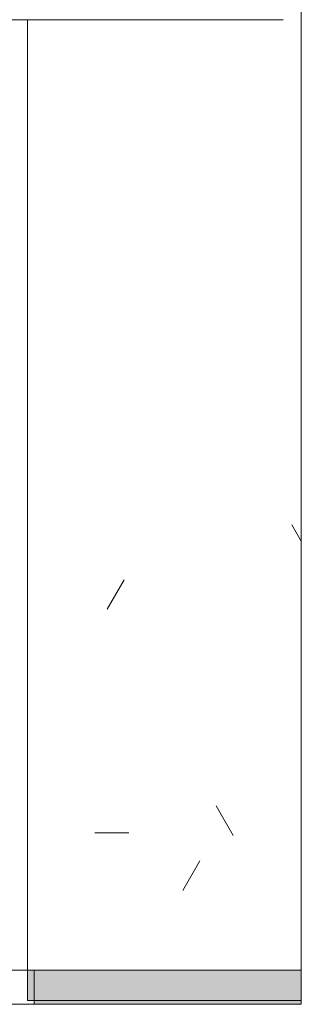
# Model space of a CAD drawing. Header units: millimetres. Extents: x 5980700 to 6194397, y -12939 to 2351883.
# Tile 112 of 124: x 6187366 to 6187644, y -9313 to -8341. Entities that reach past the tile are written whole.
import ezdxf

# ---------------------------------------------------------------- set-up
doc = ezdxf.new("R2010")
doc.units = ezdxf.units.MM
for name, color, linetype, lineweight in [('A-FLOR', 192, 'Continuous', 18), ('A-FLOR-PATT', 8, 'Continuous', 18), ('A-ROOF', 132, 'Continuous', 9), ('A-ROOF-OTLN', 132, 'Continuous', 9), ('A-WALL', 113, 'Continuous', 18), ('A-WALL-PATT', 111, 'Continuous', 25)]:
    doc.layers.add(name, color=color, linetype=linetype, lineweight=lineweight)

# ---------------------------------------------------------------- blocks, each defined once
blk = doc.blocks.new('CHAPIM - CHAPIM-4060820-PLANTA DE CAIMENTO DE PISOS - COBERTURA')
at = {"layer": 'A-ROOF-OTLN', "color": 90, "lineweight": 5}
blk.add_line((20251.38517078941, -8340.841032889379), (-16608.61482921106, -8340.841032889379), dxfattribs=at)
blk = doc.blocks.new('Paredes 19 - Paredes 4-4533672-PLANTA DE CAIMENTO DE PISOS - COBERTURA')
at = {"layer": 'A-WALL-PATT', "lineweight": 5}
h = blk.add_hatch(dxfattribs=at)
h.set_pattern_fill('FP_257', color=71, style=0, pattern_type=2)
h.set_pattern_definition([(0, (2e-05, -3e-05), (406.4, 101.6), [33.528, -271.272, 33.528, -271.272, -1625.6]), (0, (2e-05, -3e-05), (406.4, 101.6), [-609.6, 33.528, -576.072, 33.528, -271.272, -711.2]), (0, (2e-05, -3e-05), (406.4, 101.6), [-1524, 33.528, -169.672, 33.528, -474.472]), (120, (152.4, 50.8), (-291.1881810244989, 301.1527240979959), [33.52799999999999, -271.2719999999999, 33.52799999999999, -271.2719999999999, -1625.6]), (120, (152.4, 50.8), (-291.1881810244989, 301.1527240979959), [-609.5999999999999, 33.52799999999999, -576.0719999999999, 33.52799999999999, -271.2719999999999, -711.1999999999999]), (120, (152.4, 50.8), (-291.1881810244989, 301.1527240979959), [-1524, 33.52799999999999, -169.672, 33.52799999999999, -474.4719999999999]), (240, (203.2, 254), (-115.2118189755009, -402.7527240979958), [33.528, -271.272, 33.528, -271.272, -1625.6]), (240, (203.2, 254), (-115.2118189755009, -402.7527240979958), [-609.6, 33.528, -576.072, 33.528, -271.272, -711.2]), (240, (203.2, 254), (-115.2118189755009, -402.7527240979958), [-1524, 33.528, -169.672, 33.528, -474.472])])
h.paths.add_polyline_path([(15921.385170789, -9312.594028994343), (20005.8372302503, -9312.594028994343), (20005.8372302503, -9308.841032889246), (19999.38684199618, -9308.841032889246), (19999.38684199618, -9278.841821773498), (15921.385170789, -9278.841821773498), (15921.385170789, -9302.594028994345)])
at = {"layer": 'A-WALL', "color": 250, "lineweight": 5}
for p, q in [((15921.38517078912, -9278.841821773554), (20005.83723025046, -9278.841821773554)), ((20005.83723025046, -9278.841821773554), (20005.83723025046, -9312.594028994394)), ((15921.38517078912, -9312.594028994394), (20005.83723025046, -9312.594028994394))]:
    blk.add_line(p, q, dxfattribs=at)
blk = doc.blocks.new('BE-PMSa-MOD-ARQ-CONEXAODOFUTURO-EX-000-R_rvt-3-PLANTA DE CAIMENTO DE PISOS - COBERTURA')
at = {"layer": 'A-FLOR-PATT', "lineweight": 5}
h = blk.add_hatch(dxfattribs=at)
h.set_pattern_fill('FP_2', color=133, style=0, pattern_type=2)
h.set_pattern_definition([(0, (0, 0), (812.8, 203.2), [33.528, -576.072, 33.528, -576.072, -3251.2]), (0, (0, 0), (812.8, 203.2), [-1219.2, 33.528, -1185.672, 33.528, -576.072, -1422.4]), (0, (0, 0), (812.8, 203.2), [-3048, 33.528, -372.872, 33.528, -982.472]), (120, (304.8, 101.6), (-582.3763620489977, 602.3054481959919), [33.52799999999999, -576.0719999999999, 33.52799999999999, -576.0719999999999, -3251.199999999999]), (120, (304.8, 101.6), (-582.3763620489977, 602.3054481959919), [-1219.2, 33.52799999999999, -1185.672, 33.52799999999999, -576.0719999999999, -1422.4]), (120, (304.8, 101.6), (-582.3763620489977, 602.3054481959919), [-3048, 33.52799999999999, -372.8719999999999, 33.52799999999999, -982.4719999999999]), (240, (406.4, 508), (-230.4236379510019, -805.5054481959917), [33.528, -576.072, 33.528, -576.072, -3251.2]), (240, (406.4, 508), (-230.4236379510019, -805.5054481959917), [-1219.2, 33.528, -1185.672, 33.528, -576.072, -1422.4]), (240, (406.4, 508), (-230.4236379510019, -805.5054481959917), [-3048, 33.528, -372.872, 33.528, -982.472])])
h.paths.add_polyline_path([(8116.38335330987, -9278.841794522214), (20269.38682609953, -9278.841794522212), (20269.38682609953, -8320.84100563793), (20251.3851548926, -8320.84100563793), (20251.3851548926, -8340.841005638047), (8116.38335330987, -8340.841005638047), (8116.38335330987, -9060.476184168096)])
at = {"layer": 'A-WALL', "lineweight": 5}
blk.add_hatch(color=9, dxfattribs=at).paths.add_polyline_path([(20074.49537138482, -9308.841005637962), (20269.38682609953, -9308.841005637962), (20269.38682609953, -9278.841794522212), (19999.38682609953, -9278.841794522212), (19999.38682609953, -9308.841005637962), (20005.83721435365, -9308.841005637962)])
at = {"layer": 'A-FLOR', "color": 250, "lineweight": 5}
for p, q in [((20269.38682609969, -8320.84100563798), (20269.38682609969, -9278.841794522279)), ((20269.38682609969, -9278.841794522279), (15921.38515489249, -9278.841794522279))]:
    blk.add_line(p, q, dxfattribs=at)
at = {"layer": 'A-WALL', "color": 250, "lineweight": 5}
for p, q in [((20269.38682609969, -8325.325683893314), (20269.38682609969, -9308.841005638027)), ((19999.38682609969, -9308.841005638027), (19999.38682609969, -8340.841005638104)), ((20269.38682609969, -9308.841005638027), (19999.38682609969, -9308.841005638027))]:
    blk.add_line(p, q, dxfattribs=at)
at = {"layer": 'A-ROOF', "color": 90, "lineweight": 5}
blk.add_blockref('CHAPIM - CHAPIM-4060820-PLANTA DE CAIMENTO DE PISOS - COBERTURA', (-1.589655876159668e-05, 2.72512435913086e-05), dxfattribs=at)
at = {"layer": 'A-WALL', "color": 90, "lineweight": 5}
blk.add_blockref('Paredes 19 - Paredes 4-4533672-PLANTA DE CAIMENTO DE PISOS - COBERTURA', (-1.589655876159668e-05, 2.72512435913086e-05), dxfattribs=at)

msp = doc.modelspace()

# ---------------------------------------------------------------- hatches: boundary and pattern name
at = {"layer": 'A-FLOR', "lineweight": 5}
msp.add_hatch(color=256, dxfattribs=at).paths.add_polyline_path([(6187449.160545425, -9312.594028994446), (6187644.052000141, -9312.594028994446), (6187644.052000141, -9308.841005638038), (6187380.502388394, -9308.841005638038), (6187380.502388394, -9312.594001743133)])

# ---------------------------------------------------------------- linework, layer by layer
at = {"layer": 'A-FLOR'}
for p, q in [((6187644.052016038, -9312.594028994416), (6187644.052016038, -9308.841005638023)), ((6187380.502388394, -9312.594028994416), (6187644.052016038, -9312.594028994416))]:
    msp.add_line(p, q, dxfattribs=at)

# ---------------------------------------------------------------- block references
at = {"color": 50, "lineweight": 5}
msp.add_blockref('BE-PMSa-MOD-ARQ-CONEXAODOFUTURO-EX-000-R_rvt-3-PLANTA DE CAIMENTO DE PISOS - COBERTURA', (6167374.665174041, 0), dxfattribs=at)

doc.saveas('drawing.dxf')
